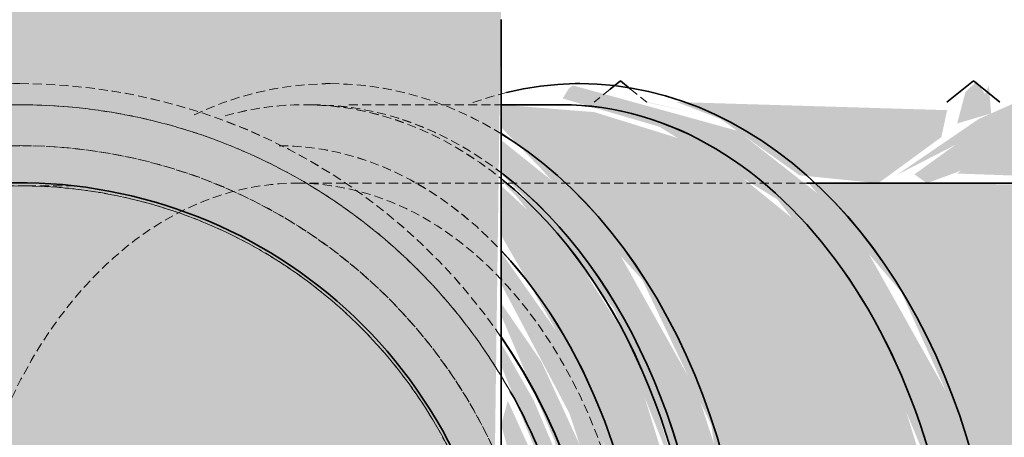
# Model space of a CAD drawing. Header units: millimetres. Extents: x 3501050 to 3719646, y 122984 to 158395.
# Tile 7 of 76: x 3501770 to 3501852, y 142597 to 142632. Entities that reach past the tile are written whole.
import ezdxf
from ezdxf.xclip import XClip

# ---------------------------------------------------------------- set-up
doc = ezdxf.new("R2010")
doc.units = ezdxf.units.MM
doc.header["$XCLIPFRAME"] = 0
doc.linetypes.add('Hidden 1_5', pattern=[2.2, 1.5, -0.7])
doc.layers.get('0').update_dxf_attribs({"color": 8})
for name, color, linetype, lineweight in [('A-DETL', 90, 'Continuous', 15), ('KIOSK', 10, 'Continuous', 5), ('P-PIPE', 1, 'Continuous', 35)]:
    doc.layers.add(name, color=color, linetype=linetype, lineweight=lineweight)

# ---------------------------------------------------------------- blocks, each defined once
blk = doc.blocks.new('CI BEND_45-90 - CI BEND_45-90-7842950-LEVEL E FOUL  DRAINAGE LAYOUT CEILING LEVEL - PART 3')
at = {"layer": 'P-PIPE', "linetype": 'Hidden 1_5', "lineweight": 5, "true_color": 0xb3ffc6}
for points in [[(612192.46, -169682.61), (612196.97, -169660.71), (612193.44, -169629.06), (612183.83, -169603.23), (612169.05, -169580.86), (612151.61, -169564.55), (612132.28, -169554.4), (612115.9, -169550.81), (612100.44, -169555.29), (612129.33, -169558.98), (612139.28, -169563.03), (612148.61, -169568.18), (612163.94, -169581.46), (612177.83, -169600.61), (612186.28, -169619.23), (612190.68, -169636.24), (612192.25, -169653.51), (612190.37, -169677.77), (612192.16, -169681.91)], [(612214.43, -169703.36), (612236.58, -169685.54), (612247.74, -169664.95), (612251.16, -169631.73), (612249.5, -169614.25), (612244.72, -169597.78), (612238.78, -169587.45), (612234.9, -169589.13), (612243.53, -169618.93), (612243.96, -169650.22), (612238.08, -169672.48), (612224.87, -169691.37), (612212.01, -169702.04), (612213.6, -169703.15)], [(612202.22, -169705.15), (612215.94, -169697.86), (612230.29, -169685.54), (612240.75, -169665.49), (612245.14, -169644.58), (612241.37, -169610.25), (612234.9, -169589.13), (612203.06, -169604.77), (612213.11, -169642.42), (612212.19, -169669.12), (612204.04, -169692.86), (612200.73, -169701.71), (612201.89, -169704.39)], [(612199.89, -169699.76), (612209.74, -169681.14), (612213.12, -169648.2), (612211.46, -169630.75), (612206.69, -169614.25), (612200.74, -169603.92), (612197.25, -169606.87), (612205.49, -169635.42), (612205.94, -169666.56), (612199.7, -169689.5), (612197.66, -169694.6), (612199.29, -169698.37)], [(612196.88, -169692.8), (612201.68, -169681.84), (612205.94, -169661.54), (612202.16, -169627.19), (612195.7, -169606.09), (612187.69, -169610.25), (612195.39, -169635.42), (612195.65, -169667.45), (612193.59, -169685.21), (612196.58, -169692.12)], [(612189.11, -169674.85), (612191.38, -169663.32), (612191.8, -169645.29), (612187.5, -169622.98), (612183.17, -169611.52), (612180.81, -169614.25), (612188.18, -169650.22), (612188.3, -169672.99), (612188.66, -169673.82)], [(612197.24, -169693.63), (612202.5, -169682.94), (612206.81, -169656.36), (612203.35, -169626.82), (612204.3, -169635.42), (612205.21, -169665.01), (612198.56, -169689.97), (612197.21, -169693.56)]]:
    blk.add_hatch(color=111, dxfattribs=at).paths.add_polyline_path(points, flags=0)
at = {"layer": 'A-DETL', "linetype": 'Hidden 1_5', "lineweight": 5}
for p, q in [((612179.01, -169715.19), (612202.19, -169705.16)), ((612172.16, -169718.16), (612173.32, -169717.65))]:
    blk.add_line(p, q, dxfattribs=at)
at = {"layer": 'A-DETL', "linetype": 'Hidden 1_5', "lineweight": 5, "flags": 128}
for points in [[(612130.19, -169740.14), (612133.72, -169738.53), (612137.18, -169736.77), (612140.57, -169734.89), (612143.88, -169732.86), (612147.11, -169730.71), (612150.25, -169728.43), (612153.29, -169726.02), (612156.24, -169723.5), (612159.08, -169720.86), (612161.82, -169718.11), (612164.44, -169715.25), (612166.95, -169712.29), (612169.33, -169709.23), (612171.59, -169706.08), (612173.73, -169702.84), (612175.73, -169699.51), (612177.6, -169696.11), (612179.33, -169692.64), (612180.92, -169689.1), (612182.37, -169685.5), (612183.67, -169681.85), (612184.83, -169678.14), (612185.83, -169674.4), (612186.69, -169670.61), (612186.85, -169669.71)], [(612130.19, -169740.14), (612133.72, -169738.53), (612137.18, -169736.77), (612140.57, -169734.89), (612143.88, -169732.86), (612147.11, -169730.71), (612150.25, -169728.43), (612153.29, -169726.02), (612156.24, -169723.5), (612159.08, -169720.86), (612161.82, -169718.11), (612164.44, -169715.25), (612166.95, -169712.29), (612169.33, -169709.23), (612171.59, -169706.08), (612173.73, -169702.84), (612175.73, -169699.51), (612177.6, -169696.11), (612179.33, -169692.64), (612180.92, -169689.1), (612182.37, -169685.5), (612183.67, -169681.85), (612184.83, -169678.14), (612185.83, -169674.4), (612186.69, -169670.61), (612186.85, -169669.71)], [(612123.44, -169724.54), (612120.48, -169725.75), (612117.47, -169726.84), (612114.42, -169727.81), (612111.34, -169728.66), (612108.22, -169729.38), (612105.08, -169729.98), (612101.91, -169730.46), (612098.73, -169730.8), (612095.54, -169731.02), (612092.34, -169731.11), (612089.14, -169731.08), (612085.95, -169730.91), (612082.76, -169730.62), (612079.59, -169730.2), (612076.43, -169729.65), (612073.31, -169728.98), (612070.21, -169728.18), (612067.14, -169727.26), (612064.12, -169726.22), (612061.13, -169725.06), (612058.2, -169723.78), (612055.32, -169722.38), (612052.5, -169720.87), (612049.74, -169719.25), (612047.05, -169717.52), (612044.43, -169715.68), (612041.89, -169713.74), (612039.42, -169711.7), (612037.04, -169709.56), (612034.75, -169707.33), (612032.55, -169705.01), (612030.44, -169702.6), (612028.43, -169700.11), (612026.52, -169697.55), (612024.72, -169694.9), (612023.02, -169692.19), (612021.43, -169689.41), (612019.96, -169686.57), (612018.59, -169683.68)], [(612177.56, -169719.64), (612180.16, -169718.42), (612182.69, -169717.06), (612185.15, -169715.56), (612187.53, -169713.92), (612189.82, -169712.13), (612192.03, -169710.22), (612194.14, -169708.18), (612196.16, -169706.01), (612198.08, -169703.72), (612199.9, -169701.32), (612200.28, -169700.76)], [(612198.04, -169707.33), (612200.96, -169707.07), (612203.83, -169706.66)], [(612154.73, -169723.85), (612157.06, -169723.89), (612160, -169723.79), (612162.91, -169723.54), (612165.79, -169723.12), (612168.63, -169722.56), (612171.42, -169721.84), (612174.16, -169720.97), (612176.85, -169719.94), (612177.56, -169719.64)], [(612131.94, -169720.85), (612130.1, -169721.65), (612128.48, -169722.35), (612127.08, -169722.96), (612125.91, -169723.47), (612124.96, -169723.88), (612124.24, -169724.19), (612123.75, -169724.4), (612123.49, -169724.52), (612123.44, -169724.54)], [(612099.19, -169747.82), (612103.05, -169747.45), (612106.89, -169746.91), (612110.71, -169746.23), (612114.5, -169745.39), (612118.25, -169744.4), (612121.96, -169743.26), (612125.62, -169741.98), (612129.23, -169740.55), (612130.19, -169740.14)], [(612099.19, -169747.82), (612103.05, -169747.45), (612106.89, -169746.91), (612110.71, -169746.23), (612114.5, -169745.39), (612118.25, -169744.4), (612121.96, -169743.26), (612125.62, -169741.98), (612129.23, -169740.55), (612130.19, -169740.14)]]:
    blk.add_lwpolyline(points, dxfattribs=at)
at = {"layer": 'A-DETL', "linetype": 'Hidden 1_5', "lineweight": 5}
for radius, start, end in [(86.68, 293.4, 23.4), (80, 293.4, 23.4), (80, 293.4, 23.4), (93.49, 293.4, 354.0332), (80, 203.4, 293.4), (80, 203.4, 293.4), (86.68, 203.4, 293.4), (93.49, 233.7207, 293.4)]:
    blk.add_arc((612091.67, -169651.12), radius, start, end, dxfattribs=at)
for centre, major_axis, start_param, end_param in [((612131.25, -169633.98), (-34.42, 79.55), 3.141593, 3.788843), ((612135.03, -169632.35), (-37.13, 85.81), 3.141593, 3.664623), ((612136.19, -169631.85), (-37.13, 85.81), 3.141593, 3.643747), ((612135.03, -169632.35), (-37.13, 85.81), 2.941769, 3.141593)]:
    blk.add_ellipse(centre, major_axis=major_axis, ratio=0.707107, start_param=start_param, end_param=end_param, dxfattribs=at)
at = {"layer": 'P-PIPE', "color": 7}
blk.add_line((612202.22, -169705.15), (612211.36, -169701.19), dxfattribs=at)
at = {"layer": 'P-PIPE', "color": 7, "flags": 128}
for points in [[(612215.6, -169703.18), (612218.2, -169701.96), (612220.73, -169700.6), (612223.19, -169699.1), (612225.57, -169697.45), (612227.86, -169695.67), (612230.07, -169693.76), (612232.18, -169691.71), (612234.2, -169689.55), (612236.12, -169687.26), (612237.94, -169684.86), (612239.66, -169682.34), (612241.27, -169679.73), (612242.77, -169677), (612244.17, -169674.19), (612245.45, -169671.28), (612246.62, -169668.28), (612247.67, -169665.2), (612248.61, -169662.05), (612249.44, -169658.82), (612250.15, -169655.53), (612250.74, -169652.18), (612251.22, -169648.76), (612251.57, -169645.3), (612251.81, -169641.79), (612251.94, -169638.24), (612251.94, -169634.66), (612251.83, -169631.05), (612251.6, -169627.41), (612251.25, -169623.75), (612250.79, -169620.08)], [(612200.31, -169700.73), (612201.62, -169698.81), (612203.23, -169696.19), (612204.73, -169693.47), (612206.12, -169690.65), (612207.41, -169687.74), (612208.58, -169684.74), (612209.63, -169681.67), (612210.57, -169678.51), (612211.4, -169675.29), (612212.11, -169671.99), (612212.7, -169668.64), (612213.18, -169665.23), (612213.53, -169661.76), (612213.77, -169658.26), (612213.9, -169654.71), (612213.9, -169651.12), (612213.79, -169647.51), (612213.56, -169643.87), (612213.21, -169640.21), (612212.75, -169636.54)], [(612186.86, -169669.66), (612187.39, -169666.8), (612187.94, -169662.96), (612188.34, -169659.1), (612188.58, -169655.23), (612188.67, -169651.35), (612188.6, -169647.47), (612188.38, -169643.59), (612188, -169639.73), (612187.47, -169635.89), (612186.78, -169632.07), (612185.94, -169628.28), (612184.95, -169624.53), (612183.82, -169620.82), (612182.53, -169617.16), (612181.1, -169613.56), (612180.69, -169612.59)], [(612186.86, -169669.66), (612187.39, -169666.8), (612187.94, -169662.96), (612188.34, -169659.1), (612188.58, -169655.23), (612188.67, -169651.35), (612188.6, -169647.47), (612188.38, -169643.59), (612188, -169639.73), (612187.47, -169635.89), (612186.78, -169632.07), (612185.94, -169628.28), (612184.95, -169624.53), (612183.82, -169620.82), (612182.53, -169617.16), (612181.1, -169613.56), (612180.69, -169612.59)], [(612203.83, -169706.66), (612206.67, -169706.1), (612209.46, -169705.38), (612212.2, -169704.5), (612214.89, -169703.48), (612215.6, -169703.18)]]:
    blk.add_lwpolyline(points, dxfattribs=at)
at = {"layer": 'P-PIPE', "color": 7}
for centre, major_axis, start_param in [((612174.23, -169615.39), (-37.13, 85.81), 3.141593), ((612135.03, -169632.35), (-37.13, 85.81), 3.665156), ((612136.19, -169631.85), (-37.13, 85.81), 3.64428), ((612131.25, -169633.98), (-34.42, 79.55), 3.789418)]:
    blk.add_ellipse(centre, major_axis=major_axis, ratio=0.707107, start_param=start_param, end_param=4.712389, dxfattribs=at)
blk = doc.blocks.new('ea')
at = {"layer": 'P-PIPE', "lineweight": 5, "true_color": 0xff5c5c, "transparency": 33554559}
blk.add_hatch(color=11, dxfattribs=at).paths.add_polyline_path([(3636305.89, 154074.37), (3636196.88, 154074.37), (3636196.88, 153108.74), (3636305.89, 153108.46), (3636305.89, 153109.22)])
at = {"layer": 'P-PIPE', "linetype": 'Hidden 1_5', "lineweight": 5, "true_color": 0xff5c5c, "transparency": 33554559}
for points in [[(3636251.39, 153288.96), (3636331.39, 153288.15), (3636329.69, 153163.45), (3636326.73, 153150.94), (3636316.74, 153131.18), (3636306.51, 153118.63), (3636286.72, 153105.1), (3636266.42, 153098.29), (3636251.39, 153097.71), (3636251.39, 153287.96)], [(3636343.31, 153272.95), (3636370.71, 153265.39), (3636389.13, 153250.93), (3636405.46, 153221.81), (3636410.88, 153205.1), (3636413.04, 153188.09), (3636411.69, 153176.25), (3636407.46, 153176.25), (3636403.55, 153207.03), (3636391.51, 153235.91), (3636377.27, 153254.01), (3636357.65, 153266.1), (3636341.61, 153270.78), (3636342.62, 153272.43)], [(3636331.39, 153269.75), (3636346.88, 153268.51), (3636364.93, 153262.9), (3636382.5, 153248.65), (3636394.83, 153231.21), (3636405, 153198.2), (3636407.46, 153176.25), (3636372.02, 153177.96), (3636366.3, 153216.5), (3636354.84, 153240.64), (3636337.94, 153259.19), (3636331.39, 153266), (3636331.39, 153268.92)], [(3636331.39, 153263.87), (3636347.83, 153250.7), (3636364.01, 153221.81), (3636369.42, 153205.14), (3636371.59, 153188.1), (3636370.23, 153176.25), (3636365.86, 153177.58), (3636362.09, 153207.05), (3636350.13, 153235.81), (3636335.3, 153254.39), (3636331.39, 153258.26), (3636331.39, 153262.36)], [(3636331.39, 153257.2), (3636340.47, 153249.47), (3636354.98, 153226.79), (3636363.54, 153198.31), (3636360.99, 153206.58), (3636350.07, 153234.1), (3636334.06, 153254.37), (3636331.39, 153257.12)], [(3636331.39, 153256.29), (3636340.15, 153248.14), (3636352.12, 153231.21), (3636362.29, 153198.17), (3636364.75, 153176.25), (3636355.74, 153176.89), (3636352.81, 153203.04), (3636340.33, 153232.54), (3636331.39, 153248.02), (3636331.39, 153255.55)], [(3636331.39, 153245.18), (3636344.22, 153226.88), (3636353.55, 153196.43), (3636354.99, 153168.91), (3636350.3, 153142.51), (3636340.79, 153120.61), (3636327.07, 153103.63), (3636313.46, 153093.82), (3636297.49, 153091.79), (3636322.54, 153106.65), (3636330.07, 153114.32), (3636336.59, 153122.76), (3636345.38, 153141.02), (3636350.52, 153164.12), (3636350.88, 153184.56), (3636348.16, 153201.92), (3636342.75, 153218.4), (3636331.39, 153239.91), (3636331.39, 153244.43)], [(3636331.39, 153236.73), (3636338.05, 153227.05), (3636345.6, 153210.67), (3636350.51, 153188.49), (3636351.09, 153176.25), (3636347.84, 153177.82), (3636340.32, 153213.76), (3636331.39, 153234.7), (3636331.39, 153235.61)], [(3636331.39, 153230.08), (3636336.8, 153220.57), (3636343.25, 153205.33), (3636346.8, 153176.31), (3636344.76, 153177.12), (3636338.66, 153208.44), (3636331.39, 153226.34), (3636331.39, 153229.74)], [(3636171.39, 153222.71), (3636169.74, 153209.7), (3636165.88, 153198.37), (3636162.97, 153172.61), (3636169.16, 153144.07), (3636180.17, 153123.21), (3636201.91, 153102.87), (3636228.97, 153090.86), (3636255.03, 153087.89), (3636283.63, 153094.08), (3636305.93, 153106.54), (3636324.93, 153127.03), (3636336.84, 153153.89), (3636339.81, 153179.96), (3636333.62, 153208.56), (3636331.39, 153216.5), (3636332.49, 153220.54), (3636340.78, 153202.19), (3636344.46, 153173.62), (3636338.56, 153143.99), (3636324.37, 153118.7), (3636301.76, 153098.34), (3636277.37, 153086.93), (3636247.74, 153083.4), (3636219.11, 153089.12), (3636193.84, 153103.27), (3636175.02, 153122.8), (3636161.59, 153152.98), (3636158.47, 153179.96), (3636164.14, 153208.48), (3636171.37, 153222.67)]]:
    blk.add_hatch(color=11, dxfattribs=at).paths.add_polyline_path(points, flags=0)
at = {"layer": 'P-PIPE', "lineweight": 5, "true_color": 0xff5c5c, "transparency": 33554559}
for points in [[(3636410.4, 153273.66), (3636411.78, 153271.53), (3636412.43, 153272.87), (3636412.81, 153268.3), (3636407.16, 153266.62), (3636408.54, 153271.86), (3636409.7, 153272.98)], [(3636410.4, 153273.66), (3636411.78, 153271.53), (3636412.43, 153272.87), (3636412.81, 153268.3), (3636407.16, 153266.62), (3636408.54, 153271.86), (3636409.7, 153272.98)], [(3636410.4, 153273.66), (3636411.78, 153271.53), (3636412.43, 153272.87), (3636412.81, 153268.3), (3636407.16, 153266.62), (3636408.54, 153271.86), (3636409.7, 153272.98)], [(3636418.4, 153270.78), (3636429.12, 153269.79), (3636406.93, 153263.11), (3636397.05, 153258.01), (3636410.8, 153267.41), (3636417.95, 153270.58)], [(3636418.4, 153270.78), (3636429.12, 153269.79), (3636406.93, 153263.11), (3636397.05, 153258.01), (3636410.8, 153267.41), (3636417.95, 153270.58)], [(3636418.4, 153270.78), (3636429.12, 153269.79), (3636406.93, 153263.11), (3636397.05, 153258.01), (3636410.8, 153267.41), (3636417.95, 153270.58)], [(3636410.36, 153265.58), (3636433.77, 153269.54), (3636453.76, 153263.91), (3636472.37, 153248.84), (3636485.3, 153229.67), (3636494.69, 153200.01), (3636496.84, 153171.57), (3636492.96, 153143.96), (3636481.65, 153116.67), (3636467.03, 153098.04), (3636447.54, 153085.93), (3636428.25, 153082.79), (3636407.02, 153089.2), (3636399.62, 153095.69), (3636405.64, 153095.18), (3636415.11, 153090.23), (3636432.05, 153086.95), (3636452.35, 153092.44), (3636470, 153106.48), (3636483.39, 153127.18), (3636491.91, 153155.89), (3636494.18, 153176.19), (3636488.54, 153210.92), (3636479.04, 153233.11), (3636467.97, 153248.69), (3636450.37, 153261.33), (3636430.9, 153265.69), (3636407.86, 153258.8), (3636402.13, 153256.69), (3636400.06, 153258.17), (3636410.08, 153265.38)], [(3636410.36, 153265.58), (3636433.77, 153269.54), (3636453.76, 153263.91), (3636472.37, 153248.84), (3636485.3, 153229.67), (3636494.69, 153200.01), (3636496.84, 153171.57), (3636492.96, 153143.96), (3636481.65, 153116.67), (3636467.03, 153098.04), (3636447.54, 153085.93), (3636428.25, 153082.79), (3636407.02, 153089.2), (3636399.62, 153095.69), (3636405.64, 153095.18), (3636415.11, 153090.23), (3636432.05, 153086.95), (3636452.35, 153092.44), (3636470, 153106.48), (3636483.39, 153127.18), (3636491.91, 153155.89), (3636494.18, 153176.19), (3636488.54, 153210.92), (3636479.04, 153233.11), (3636467.97, 153248.69), (3636450.37, 153261.33), (3636430.9, 153265.69), (3636407.86, 153258.8), (3636402.13, 153256.69), (3636400.06, 153258.17), (3636410.08, 153265.38)], [(3636410.36, 153265.58), (3636433.77, 153269.54), (3636453.76, 153263.91), (3636472.37, 153248.84), (3636485.3, 153229.67), (3636494.69, 153200.01), (3636496.84, 153171.57), (3636492.96, 153143.96), (3636481.65, 153116.67), (3636467.03, 153098.04), (3636447.54, 153085.93), (3636428.25, 153082.79), (3636407.02, 153089.2), (3636399.62, 153095.69), (3636405.64, 153095.18), (3636415.11, 153090.23), (3636432.05, 153086.95), (3636452.35, 153092.44), (3636470, 153106.48), (3636483.39, 153127.18), (3636491.91, 153155.89), (3636494.18, 153176.19), (3636488.54, 153210.92), (3636479.04, 153233.11), (3636467.97, 153248.69), (3636450.37, 153261.33), (3636430.9, 153265.69), (3636407.86, 153258.8), (3636402.13, 153256.69), (3636400.06, 153258.17), (3636410.08, 153265.38)], [(3636411.34, 153261.31), (3636433.84, 153265.03), (3636453.82, 153258.88), (3636454.75, 153257.93), (3636452.45, 153256.69), (3636407.17, 153258.3), (3636411.33, 153261.31)], [(3636411.34, 153261.31), (3636433.84, 153265.03), (3636453.82, 153258.88), (3636454.75, 153257.93), (3636452.45, 153256.69), (3636407.17, 153258.3), (3636411.33, 153261.31)], [(3636411.34, 153261.31), (3636433.84, 153265.03), (3636453.82, 153258.88), (3636454.75, 153257.93), (3636452.45, 153256.69), (3636407.17, 153258.3), (3636411.33, 153261.31)], [(3636382.47, 153256.69), (3636457.4, 153256.31), (3636470, 153245.91), (3636482.1, 153228.8), (3636491.85, 153197.03), (3636494.18, 153176.19), (3636413.35, 153177.84), (3636410.88, 153205.04), (3636405.33, 153222.04), (3636397.86, 153238.6), (3636382.53, 153256.64)], [(3636382.47, 153256.69), (3636457.4, 153256.31), (3636470, 153245.91), (3636482.1, 153228.8), (3636491.85, 153197.03), (3636494.18, 153176.19), (3636413.35, 153177.84), (3636410.88, 153205.04), (3636405.33, 153222.04), (3636397.86, 153238.6), (3636382.53, 153256.64)], [(3636382.47, 153256.69), (3636457.4, 153256.31), (3636470, 153245.91), (3636482.1, 153228.8), (3636491.85, 153197.03), (3636494.18, 153176.19), (3636413.35, 153177.84), (3636410.88, 153205.04), (3636405.33, 153222.04), (3636397.86, 153238.6), (3636382.53, 153256.64)]]:
    blk.add_hatch(color=11, dxfattribs=at).paths.add_polyline_path(points, flags=0)
h = blk.add_hatch(color=11, dxfattribs=at)
h.paths.add_polyline_path([(3636367.86, 153267.37), (3636360.54, 153270.19), (3636405.49, 153268.84), (3636404.54, 153264.36), (3636394.06, 153256.69), (3636380.97, 153258), (3636368.68, 153266.78)], flags=0)
h.paths.add_polyline_path([(3636355.61, 153270.19), (3636363.35, 153268.5), (3636355.62, 153270.12)], flags=0)
h = blk.add_hatch(color=11, dxfattribs=at)
h.paths.add_polyline_path([(3636367.86, 153267.37), (3636360.54, 153270.19), (3636405.49, 153268.84), (3636404.54, 153264.36), (3636394.06, 153256.69), (3636380.97, 153258), (3636368.68, 153266.78)], flags=0)
h.paths.add_polyline_path([(3636355.61, 153270.19), (3636363.35, 153268.5), (3636355.62, 153270.12)], flags=0)
h = blk.add_hatch(color=11, dxfattribs=at)
h.paths.add_polyline_path([(3636367.86, 153267.37), (3636360.54, 153270.19), (3636405.49, 153268.84), (3636404.54, 153264.36), (3636394.06, 153256.69), (3636380.97, 153258), (3636368.68, 153266.78)], flags=0)
h.paths.add_polyline_path([(3636355.61, 153270.19), (3636363.35, 153268.5), (3636355.62, 153270.12)], flags=0)
at = {"layer": 'A-DETL', "linetype": 'Hidden 1_5', "lineweight": 5}
for p, q in [((3636349.5, 153272.31), (3636346.83, 153270.17)), ((3636349.5, 153272.31), (3636346.83, 153270.17)), ((3636349.5, 153272.31), (3636346.83, 153270.17)), ((3636352.84, 153272.4), (3636355.62, 153270.17)), ((3636352.84, 153272.4), (3636355.62, 153270.17)), ((3636352.84, 153272.4), (3636355.62, 153270.17)), ((3636298.64, 153269.75), (3636299.9, 153269.75)), ((3636306.1, 153269.75), (3636331.35, 153269.75)), ((3636297.35, 153256.69), (3636382.12, 153256.69)), ((3636297.35, 153256.69), (3636382.12, 153256.69)), ((3636297.35, 153256.69), (3636382.12, 153256.69))]:
    blk.add_line(p, q, dxfattribs=at)
at = {"layer": 'A-DETL', "color": 1, "linetype": 'Hidden 1_5', "lineweight": 5, "true_color": 0xff0000, "flags": 128}
for points in [[(3636219.88, 153267.99), (3636223.58, 153269.18), (3636227.31, 153270.22), (3636231.09, 153271.1), (3636234.9, 153271.84), (3636238.74, 153272.42), (3636242.59, 153272.85), (3636246.46, 153273.13), (3636250.34, 153273.25), (3636251.39, 153273.25)], [(3636219.88, 153267.99), (3636223.58, 153269.18), (3636227.31, 153270.22), (3636231.09, 153271.1), (3636234.9, 153271.84), (3636238.74, 153272.42), (3636242.59, 153272.85), (3636246.46, 153273.13), (3636250.34, 153273.25), (3636251.39, 153273.25)], [(3636251.39, 153273.25), (3636255.27, 153273.17), (3636259.14, 153272.94), (3636263, 153272.55), (3636266.84, 153272.01), (3636270.66, 153271.32), (3636274.44, 153270.47), (3636278.19, 153269.47), (3636281.9, 153268.33), (3636285.56, 153267.03), (3636289.16, 153265.59), (3636292.7, 153264.01), (3636296.18, 153262.29), (3636299.59, 153260.43), (3636302.91, 153258.44), (3636306.16, 153256.31), (3636309.32, 153254.05), (3636312.38, 153251.68), (3636315.35, 153249.18), (3636318.21, 153246.56), (3636320.97, 153243.83), (3636323.62, 153241), (3636326.15, 153238.06), (3636328.56, 153235.02), (3636330.85, 153231.88), (3636331.36, 153231.12)], [(3636251.39, 153273.25), (3636255.27, 153273.17), (3636259.14, 153272.94), (3636263, 153272.55), (3636266.84, 153272.01), (3636270.66, 153271.32), (3636274.44, 153270.47), (3636278.19, 153269.47), (3636281.9, 153268.33), (3636285.56, 153267.03), (3636289.16, 153265.59), (3636292.7, 153264.01), (3636296.18, 153262.29), (3636299.59, 153260.43), (3636302.91, 153258.44), (3636306.16, 153256.31), (3636309.32, 153254.05), (3636312.38, 153251.68), (3636315.35, 153249.18), (3636318.21, 153246.56), (3636320.97, 153243.83), (3636323.62, 153241), (3636326.15, 153238.06), (3636328.56, 153235.02), (3636330.85, 153231.88), (3636331.36, 153231.12)], [(3636280.38, 153268.05), (3636282.49, 153269.01), (3636285.24, 153270.09), (3636288.01, 153271.01), (3636290.82, 153271.78), (3636293.65, 153272.39), (3636296.5, 153272.83), (3636299.36, 153273.12), (3636302.23, 153273.25), (3636303, 153273.25)], [(3636303, 153273.25), (3636305.87, 153273.17), (3636308.74, 153272.93), (3636311.59, 153272.52), (3636314.42, 153271.96), (3636317.24, 153271.23), (3636320.02, 153270.35), (3636322.77, 153269.32), (3636325.49, 153268.13), (3636328.16, 153266.79), (3636330.78, 153265.31), (3636331.35, 153264.95)], [(3636326.69, 153270.09), (3636329.46, 153271.01), (3636332.27, 153271.78)], [(3636260.66, 153256.25), (3636258.65, 153256.25), (3636256.88, 153256.25), (3636255.36, 153256.25), (3636254.08, 153256.25), (3636253.04, 153256.25), (3636252.26, 153256.25), (3636251.72, 153256.25), (3636251.44, 153256.25), (3636251.39, 153256.25)]]:
    blk.add_lwpolyline(points, dxfattribs=at)
at = {"layer": 'A-DETL', "color": 1, "linetype": 'Hidden 1_5', "lineweight": 5, "true_color": 0xff0000}
for radius, start, end in [(93.49, 90, 149.6793), (93.49, 29.3668, 90), (86.68, 90, 180), (86.68, 0, 90), (80, 0, 90), (80, 0, 90)]:
    blk.add_arc((3636251.39, 153176.25), radius, start, end, dxfattribs=at)
at = {"layer": 'A-DETL', "color": 1, "linetype": 'Hidden 1_5', "lineweight": 5, "true_color": 0xff0000, "extrusion": (0, 0, -1)}
for centre, major_axis, start_param, end_param in [((3636298.64, 153176.25), (0, -93.49), 2.941769, 3.141593), ((3636298.64, 153176.25), (0, -93.49), 3.141593, 3.664623), ((3636299.9, 153176.25), (0, -93.49), 3.141593, 3.643747), ((3636294.52, 153176.25), (0, -86.68), 3.141593, 3.788843), ((3636297.35, 153176.19), (0, -80.5), 1.570796, 3.141593), ((3636297.35, 153176.19), (0, -80.5), 1.570796, 3.141593), ((3636297.35, 153176.19), (0, -80.5), 1.570796, 3.141593), ((3636297.35, 153176.19), (0, -80.5), 3.141593, 4.712389), ((3636297.35, 153176.19), (0, -80.5), 3.141593, 4.712389), ((3636297.35, 153176.19), (0, -80.5), 3.141593, 4.712389)]:
    blk.add_ellipse(centre, major_axis=major_axis, ratio=0.707107, start_param=start_param, end_param=end_param, dxfattribs=at)
at = {"layer": 'P-PIPE', "color": 1, "true_color": 0xff0000}
for p, q in [((3636351.23, 153273.69), (3636349.5, 153272.31)), ((3636351.23, 153273.69), (3636349.5, 153272.31)), ((3636351.23, 153273.69), (3636349.5, 153272.31)), ((3636351.23, 153273.69), (3636352.83, 153272.4)), ((3636351.23, 153273.69), (3636352.83, 153272.4)), ((3636351.23, 153273.69), (3636352.83, 153272.4)), ((3636409.85, 153273.69), (3636405.45, 153270.17)), ((3636409.85, 153273.69), (3636405.45, 153270.17)), ((3636409.85, 153273.69), (3636405.45, 153270.17)), ((3636409.85, 153273.69), (3636414.24, 153270.17)), ((3636409.85, 153273.69), (3636414.24, 153270.17)), ((3636409.85, 153273.69), (3636414.24, 153270.17)), ((3636331.39, 153269.75), (3636341.35, 153269.75)), ((3636382.16, 153256.69), (3636462.87, 153256.69)), ((3636382.16, 153256.69), (3636462.87, 153256.69)), ((3636382.16, 153256.69), (3636462.87, 153256.69))]:
    blk.add_line(p, q, dxfattribs=at)
at = {"layer": 'P-PIPE', "color": 1, "true_color": 0xff0000, "flags": 128}
for points in [[(3636331.39, 153283.93), (3636331.39, 153279.25), (3636331.39, 153274.6), (3636331.39, 153269.98), (3636331.39, 153265.4), (3636331.39, 153260.87), (3636331.39, 153256.38), (3636331.39, 153251.96), (3636331.39, 153247.6), (3636331.39, 153243.32), (3636331.39, 153239.12), (3636331.39, 153235.01), (3636331.39, 153230.98), (3636331.39, 153227.07), (3636331.39, 153223.25), (3636331.39, 153219.55), (3636331.39, 153215.97), (3636331.39, 153212.51)], [(3636332.27, 153271.78), (3636335.1, 153272.39), (3636337.95, 153272.83), (3636340.81, 153273.12), (3636343.68, 153273.25), (3636344.45, 153273.25)], [(3636344.45, 153273.25), (3636347.32, 153273.17), (3636350.19, 153272.93), (3636353.04, 153272.52), (3636355.87, 153271.96), (3636358.69, 153271.23), (3636361.47, 153270.35), (3636364.22, 153269.32), (3636366.94, 153268.13), (3636369.61, 153266.79), (3636372.23, 153265.31), (3636374.8, 153263.69), (3636377.32, 153261.92), (3636379.78, 153260.02), (3636382.18, 153257.99), (3636384.51, 153255.83), (3636386.78, 153253.54), (3636388.97, 153251.14), (3636391.08, 153248.62), (3636393.12, 153245.98), (3636395.08, 153243.24), (3636396.96, 153240.4), (3636398.75, 153237.46), (3636400.45, 153234.42), (3636402.07, 153231.3), (3636403.59, 153228.09), (3636405.02, 153224.8), (3636406.35, 153221.44), (3636407.58, 153218.01), (3636408.72, 153214.52), (3636409.75, 153210.96)], [(3636331.39, 153264.93), (3636333.35, 153263.69), (3636335.87, 153261.92), (3636338.33, 153260.02), (3636340.73, 153257.99), (3636343.06, 153255.83), (3636345.32, 153253.54), (3636347.52, 153251.14), (3636349.63, 153248.62), (3636351.67, 153245.98), (3636353.63, 153243.24), (3636355.51, 153240.4), (3636357.3, 153237.46), (3636359, 153234.42), (3636360.61, 153231.3), (3636362.14, 153228.09), (3636363.56, 153224.8), (3636364.9, 153221.44), (3636366.13, 153218.01), (3636367.27, 153214.52), (3636368.3, 153210.96)], [(3636331.39, 153231.14), (3636333.01, 153228.72), (3636335.04, 153225.42), (3636336.94, 153222.03), (3636338.7, 153218.57), (3636340.32, 153215.05), (3636341.8, 153211.46), (3636343.13, 153207.82), (3636344.32, 153204.12), (3636345.35, 153200.39), (3636346.24, 153196.61), (3636346.98, 153192.8), (3636347.56, 153188.96), (3636347.99, 153185.11), (3636348.26, 153181.24), (3636348.38, 153177.36), (3636348.39, 153176.31)], [(3636331.39, 153231.14), (3636333.01, 153228.72), (3636335.04, 153225.42), (3636336.94, 153222.03), (3636338.7, 153218.57), (3636340.32, 153215.05), (3636341.8, 153211.46), (3636343.13, 153207.82), (3636344.32, 153204.12), (3636345.35, 153200.39), (3636346.24, 153196.61), (3636346.98, 153192.8), (3636347.56, 153188.96), (3636347.99, 153185.11), (3636348.26, 153181.24), (3636348.38, 153177.36), (3636348.39, 153176.31)], [(3636331.39, 153231.08), (3636333.01, 153228.66), (3636335.04, 153225.35), (3636336.94, 153221.97), (3636338.7, 153218.51), (3636340.32, 153214.99), (3636341.8, 153211.4), (3636343.13, 153207.76), (3636344.32, 153204.06), (3636345.35, 153200.32), (3636346.24, 153196.55), (3636346.98, 153192.74), (3636347.56, 153188.9), (3636347.99, 153185.05), (3636348.26, 153181.18), (3636348.38, 153177.3), (3636348.39, 153176.25)], [(3636331.39, 153231.08), (3636333.01, 153228.66), (3636335.04, 153225.35), (3636336.94, 153221.97), (3636338.7, 153218.51), (3636340.32, 153214.99), (3636341.8, 153211.4), (3636343.13, 153207.76), (3636344.32, 153204.06), (3636345.35, 153200.32), (3636346.24, 153196.55), (3636346.98, 153192.74), (3636347.56, 153188.9), (3636347.99, 153185.05), (3636348.26, 153181.18), (3636348.38, 153177.3), (3636348.39, 153176.25)]]:
    blk.add_lwpolyline(points, dxfattribs=at)
at = {"layer": 'P-PIPE', "color": 1, "lineweight": 35, "true_color": 0xff0000}
blk.add_arc((3636251.39, 153176.25), 80.5, 23.4, 203.4, dxfattribs=at)
blk.add_arc((3636251.39, 153176.25), 80.5, 23.4, 203.4, dxfattribs=at)
at = {"layer": 'P-PIPE', "color": 1, "true_color": 0xff0000}
blk.add_arc((3636251.39, 153176.31), 93.49, 0, 29.3088, dxfattribs=at)
at = {"layer": 'P-PIPE', "color": 7, "extrusion": (0, 0, -1)}
for centre, major_axis, start_param in [((3636341.35, 153176.25), (0, -93.49), 3.141593), ((3636299.9, 153176.25), (0, -93.49), 3.64428), ((3636298.64, 153176.25), (0, -93.49), 3.665156), ((3636294.52, 153176.25), (0, -86.68), 3.789418)]:
    blk.add_ellipse(centre, major_axis=major_axis, ratio=0.707107, start_param=start_param, end_param=4.712389, dxfattribs=at)
at = {"layer": 'P-PIPE', "color": 1, "linetype": 'Hidden 1_5', "lineweight": 5, "true_color": 0xff0000, "xscale": -1, "rotation": 203.4000000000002}
blk.add_blockref('CI BEND_45-90 - CI BEND_45-90-7842950-LEVEL E FOUL  DRAINAGE LAYOUT CEILING LEVEL - PART 3', (3141878.01, -245612.76), dxfattribs=at)
blk = doc.blocks.new('A$Cca2f4f65')
blk.add_blockref('ea', (-3630331.05, -154789.54))

msp = doc.modelspace()

# ---------------------------------------------------------------- block references
at = {"layer": 'KIOSK'}
ref = msp.add_blockref('A$Cca2f4f65', (3498810.19, 143384.604), dxfattribs=dict(at, xscale=0.5, yscale=0.5, zscale=0.5))
XClip(ref).set_block_clipping_path([(5410.0651222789, -1787.1436528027), (6871.7099481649, -1298.9781775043)])

doc.saveas('drawing.dxf')
